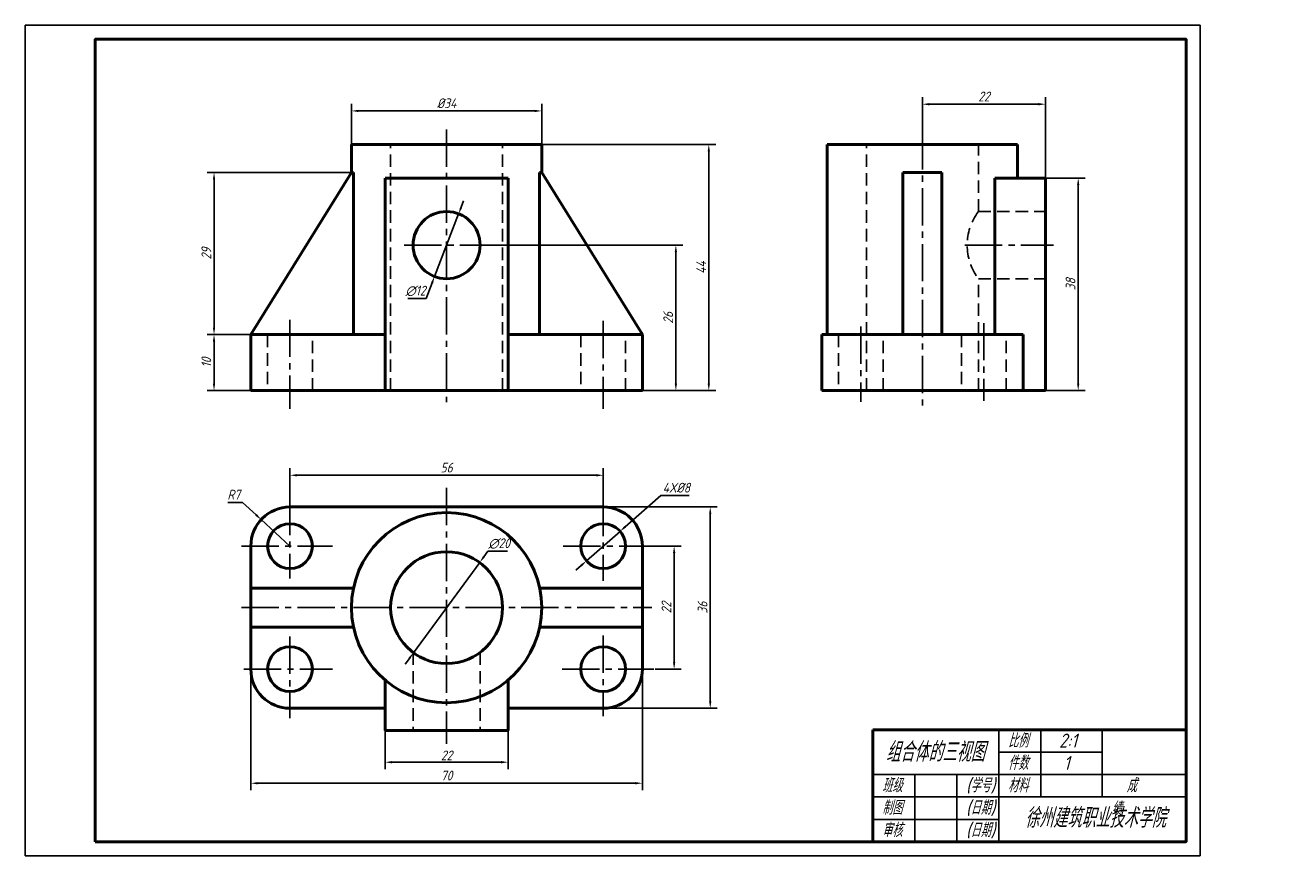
# Model space of a CAD drawing. Header units: millimetres. Extents: x 44 to 982, y 89 to 386.
# Tile 2 of 2: x 530 to 982, y 89 to 386. Entities that reach past the tile are written whole.
import ezdxf

# ---------------------------------------------------------------- set-up
doc = ezdxf.new("R2010")
doc.units = ezdxf.units.MM
doc.header["$LTSCALE"] = 0.7
doc.linetypes.add('CENTER2', pattern=[28.575, 19.05, -3.175, 3.175, -3.175])
doc.linetypes.add('DASHED2', pattern=[9.525, 6.35, -3.175])
for name, color, linetype in [('剖面线层', 7, 'Continuous'), ('尺寸层', 221, 'Continuous'), ('细实线层', 7, 'Continuous')]:
    doc.layers.add(name, color=color, linetype=linetype)
for name, color, linetype, lineweight in [('点画线层', 3, 'CENTER2', 25), ('粗实线层', 7, 'Continuous', 50), ('虚线层', 2, 'DASHED2', 25)]:
    doc.layers.add(name, color=color, linetype=linetype, lineweight=lineweight)
doc.styles.add('工程字体（斜）', font='gbeitc.shx', dxfattribs={"bigfont": 'gbcbig.shx'})
doc.styles.add('工程斜体', font='gbeitc.shx', dxfattribs={"bigfont": 'gbcbig.shx'})
doc.dimstyles.new('gb-2比1', dxfattribs={"dimtxt": 3.5, "dimasz": 2.5, "dimexe": 2.5, "dimexo": 0, "dimgap": 1, "dimtad": 1, "dimtoh": 1, "dimlfac": 0.5, "dimdsep": 46, "dimtxsty": '工程字体（斜）', "dimcen": 0, "dimadec": 0, "dimazin": 0, "dimtfac": 1, "dimtmove": 1, "dimatfit": 3, "dimfxl": 0, "dimarcsym": 0})

# ---------------------------------------------------------------- blocks, each defined once
blk = doc.blocks.new('*D79')
at = {"layer": 'Defpoints', "color": 0}
for p in [(128.62, 44.72), (172.62, 44.72), (172.62, 33.44)]:
    blk.add_point(p, dxfattribs=at)
at = {"layer": '尺寸层', "color": 0, "lineweight": -2}
for p, q in [((128.62, 44.72), (128.62, 30.94)), ((172.62, 44.72), (172.62, 30.94)), ((131.12, 33.44), (170.12, 33.44))]:
    blk.add_line(p, q, dxfattribs=at)
at = {"layer": '尺寸层', "color": 0}
for points in [[(131.12, 33.86), (131.12, 33.02), (128.62, 33.44)], [(170.12, 33.86), (170.12, 33.02), (172.62, 33.44)]]:
    blk.add_solid(points, dxfattribs=at)
at = {"layer": '尺寸层', "color": 0, "insert": (150.62, 35.87), "char_height": 3.5, "attachment_point": 5, "style": '工程字体（斜）'}
blk.add_mtext('22', dxfattribs=at)
blk = doc.blocks.new('*D80')
at = {"layer": 'Defpoints', "color": 0}
for p in [(80.62, 66.72), (220.62, 66.72), (220.62, 25.92)]:
    blk.add_point(p, dxfattribs=at)
at = {"layer": '尺寸层', "color": 0, "lineweight": -2}
for p, q in [((80.62, 66.72), (80.62, 23.42)), ((220.62, 66.72), (220.62, 23.42)), ((83.12, 25.92), (218.12, 25.92))]:
    blk.add_line(p, q, dxfattribs=at)
at = {"layer": '尺寸层', "color": 0}
for points in [[(83.12, 26.34), (83.12, 25.51), (80.62, 25.92)], [(218.12, 26.34), (218.12, 25.51), (220.62, 25.92)]]:
    blk.add_solid(points, dxfattribs=at)
at = {"layer": '尺寸层', "color": 0, "insert": (150.62, 28.67), "char_height": 3.5, "attachment_point": 5, "style": '工程字体（斜）'}
blk.add_mtext('70', dxfattribs=at)
blk = doc.blocks.new('*D81')
at = {"layer": 'Defpoints', "color": 0}
for p in [(206.62, 136.06), (94.62, 127.96), (206.62, 127.56)]:
    blk.add_point(p, dxfattribs=at)
at = {"layer": '尺寸层', "color": 0, "lineweight": -2}
for p, q in [((94.62, 127.96), (94.62, 138.56)), ((97.12, 136.06), (204.12, 136.06)), ((206.62, 127.56), (206.62, 138.56))]:
    blk.add_line(p, q, dxfattribs=at)
at = {"layer": '尺寸层', "color": 0}
for points in [[(97.12, 136.48), (97.12, 135.65), (94.62, 136.06)], [(204.12, 136.48), (204.12, 135.65), (206.62, 136.06)]]:
    blk.add_solid(points, dxfattribs=at)
at = {"layer": '尺寸层', "color": 0, "insert": (150.62, 138.81), "char_height": 3.5, "attachment_point": 5, "style": '工程字体（斜）'}
blk.add_mtext('56', dxfattribs=at)
blk = doc.blocks.new('*D82')
at = {"layer": 'Defpoints', "color": 0}
for p in [(225.17, 110.72), (225.17, 66.72), (231.98, 66.72)]:
    blk.add_point(p, dxfattribs=at)
at = {"layer": '尺寸层', "color": 0, "lineweight": -2}
for p, q in [((225.17, 110.72), (234.48, 110.72)), ((231.98, 108.22), (231.98, 69.22)), ((225.17, 66.72), (234.48, 66.72))]:
    blk.add_line(p, q, dxfattribs=at)
at = {"layer": '尺寸层', "color": 0}
for points in [[(231.56, 108.22), (232.4, 108.22), (231.98, 110.72)], [(231.56, 69.22), (232.4, 69.22), (231.98, 66.72)]]:
    blk.add_solid(points, dxfattribs=at)
at = {"layer": '尺寸层', "color": 0, "insert": (229.23, 88.72), "char_height": 3.5, "attachment_point": 5, "rotation": 90, "style": '工程字体（斜）'}
blk.add_mtext('22', dxfattribs=at)
blk = doc.blocks.new('*D83')
at = {"layer": 'Defpoints', "color": 0}
for p in [(206.62, 124.72), (244.88, 124.72), (206.62, 52.72)]:
    blk.add_point(p, dxfattribs=at)
at = {"layer": '尺寸层', "color": 0, "lineweight": -2}
for p, q in [((206.62, 124.72), (247.38, 124.72)), ((244.88, 55.22), (244.88, 122.22)), ((206.62, 52.72), (247.38, 52.72))]:
    blk.add_line(p, q, dxfattribs=at)
at = {"layer": '尺寸层', "color": 0}
for points in [[(244.47, 122.22), (245.3, 122.22), (244.88, 124.72)], [(244.47, 55.22), (245.3, 55.22), (244.88, 52.72)]]:
    blk.add_solid(points, dxfattribs=at)
at = {"layer": '尺寸层', "color": 0, "insert": (242.13, 88.72), "char_height": 3.5, "attachment_point": 5, "rotation": 90, "style": '工程字体（斜）'}
blk.add_mtext('36', dxfattribs=at)
blk = doc.blocks.new('*D84')
at = {"layer": 'Defpoints', "color": 0}
for p in [(67.47, 186.37), (80.62, 186.37), (80.62, 166.37)]:
    blk.add_point(p, dxfattribs=at)
at = {"layer": '尺寸层', "color": 0, "lineweight": -2}
for p, q in [((80.62, 186.37), (64.97, 186.37)), ((67.47, 168.87), (67.47, 183.87)), ((80.62, 166.37), (64.97, 166.37))]:
    blk.add_line(p, q, dxfattribs=at)
at = {"layer": '尺寸层', "color": 0}
for points in [[(67.06, 183.87), (67.89, 183.87), (67.47, 186.37)], [(67.06, 168.87), (67.89, 168.87), (67.47, 166.37)]]:
    blk.add_solid(points, dxfattribs=at)
at = {"layer": '尺寸层', "color": 0, "insert": (64.72, 176.37), "char_height": 3.5, "attachment_point": 5, "rotation": 90, "style": '工程字体（斜）'}
blk.add_mtext('10', dxfattribs=at)
blk = doc.blocks.new('*D85')
at = {"layer": 'Defpoints', "color": 0}
for p in [(167.08, 218.37), (232.6, 218.37), (220.62, 166.37)]:
    blk.add_point(p, dxfattribs=at)
at = {"layer": '尺寸层', "color": 0, "lineweight": -2}
for p, q in [((167.08, 218.37), (235.1, 218.37)), ((232.6, 168.87), (232.6, 215.87)), ((220.62, 166.37), (235.1, 166.37))]:
    blk.add_line(p, q, dxfattribs=at)
at = {"layer": '尺寸层', "color": 0}
for points in [[(232.18, 215.87), (233.01, 215.87), (232.6, 218.37)], [(232.18, 168.87), (233.01, 168.87), (232.6, 166.37)]]:
    blk.add_solid(points, dxfattribs=at)
at = {"layer": '尺寸层', "color": 0, "insert": (229.85, 192.37), "char_height": 3.5, "attachment_point": 5, "rotation": 90, "style": '工程字体（斜）'}
blk.add_mtext('26', dxfattribs=at)
blk = doc.blocks.new('*D86')
at = {"layer": 'Defpoints', "color": 0}
for p in [(184.62, 254.37), (244.37, 254.37), (235.1, 166.37)]:
    blk.add_point(p, dxfattribs=at)
at = {"layer": '尺寸层', "color": 0, "lineweight": -2}
for p, q in [((184.62, 254.37), (246.87, 254.37)), ((244.37, 168.87), (244.37, 251.87)), ((235.1, 166.37), (246.87, 166.37))]:
    blk.add_line(p, q, dxfattribs=at)
at = {"layer": '尺寸层', "color": 0}
for points in [[(243.95, 251.87), (244.78, 251.87), (244.37, 254.37)], [(243.95, 168.87), (244.78, 168.87), (244.37, 166.37)]]:
    blk.add_solid(points, dxfattribs=at)
at = {"layer": '尺寸层', "color": 0, "insert": (241.62, 210.37), "char_height": 3.5, "attachment_point": 5, "rotation": 90, "style": '工程字体（斜）'}
blk.add_mtext('44', dxfattribs=at)
blk = doc.blocks.new('*D87')
at = {"layer": 'Defpoints', "color": 0}
for p in [(116.62, 244.37), (67.47, 186.37), (80.62, 186.37)]:
    blk.add_point(p, dxfattribs=at)
at = {"layer": '尺寸层', "color": 0, "lineweight": -2}
for p, q in [((116.62, 244.37), (64.97, 244.37)), ((67.47, 241.87), (67.47, 188.87)), ((80.62, 186.37), (64.97, 186.37))]:
    blk.add_line(p, q, dxfattribs=at)
at = {"layer": '尺寸层', "color": 0}
for points in [[(67.06, 241.87), (67.89, 241.87), (67.47, 244.37)], [(67.06, 188.87), (67.89, 188.87), (67.47, 186.37)]]:
    blk.add_solid(points, dxfattribs=at)
at = {"layer": '尺寸层', "color": 0, "insert": (64.72, 215.37), "char_height": 3.5, "attachment_point": 5, "rotation": 90, "style": '工程字体（斜）'}
blk.add_mtext('29', dxfattribs=at)
blk = doc.blocks.new('*D88')
at = {"layer": 'Defpoints', "color": 0}
for p in [(364.74, 242.37), (364.74, 166.37), (376.44, 166.37)]:
    blk.add_point(p, dxfattribs=at)
at = {"layer": '尺寸层', "color": 0, "lineweight": -2}
for p, q in [((364.74, 242.37), (378.94, 242.37)), ((376.44, 239.87), (376.44, 168.87)), ((364.74, 166.37), (378.94, 166.37))]:
    blk.add_line(p, q, dxfattribs=at)
at = {"layer": '尺寸层', "color": 0}
for points in [[(376.02, 239.87), (376.85, 239.87), (376.44, 242.37)], [(376.02, 168.87), (376.85, 168.87), (376.44, 166.37)]]:
    blk.add_solid(points, dxfattribs=at)
at = {"layer": '尺寸层', "color": 0, "insert": (373.69, 204.37), "char_height": 3.5, "attachment_point": 5, "rotation": 90, "style": '工程字体（斜）'}
blk.add_mtext('38', dxfattribs=at)
blk = doc.blocks.new('*D89')
at = {"layer": 'Defpoints', "color": 0}
for p in [(320.74, 268.78), (320.74, 258.78), (364.74, 242.37)]:
    blk.add_point(p, dxfattribs=at)
at = {"layer": '尺寸层', "color": 0, "lineweight": -2}
for p, q in [((320.74, 258.78), (320.74, 271.28)), ((362.24, 268.78), (323.24, 268.78)), ((364.74, 242.37), (364.74, 271.28))]:
    blk.add_line(p, q, dxfattribs=at)
at = {"layer": '尺寸层', "color": 0}
for points in [[(323.24, 269.2), (323.24, 268.36), (320.74, 268.78)], [(362.24, 269.2), (362.24, 268.36), (364.74, 268.78)]]:
    blk.add_solid(points, dxfattribs=at)
at = {"layer": '尺寸层', "color": 0, "insert": (342.74, 271.53), "char_height": 3.5, "attachment_point": 5, "style": '工程字体（斜）'}
blk.add_mtext('22', dxfattribs=at)
blk = doc.blocks.new('*D90')
at = {"layer": 'Defpoints', "color": 0}
for p in [(84.33, 120.21), (94.62, 110.72)]:
    blk.add_point(p, dxfattribs=at)
at = {"layer": '尺寸层', "color": 0, "lineweight": -2}
for p, q in [((72.41, 126.38), (77.64, 126.38)), ((77.64, 126.38), (82.49, 121.91)), ((94.62, 110.72), (84.33, 120.21))]:
    blk.add_line(p, q, dxfattribs=at)
at = {"layer": '尺寸层', "color": 0}
blk.add_solid([(82.77, 122.21), (82.21, 121.6), (84.33, 120.21)], dxfattribs=at)
at = {"layer": '尺寸层', "color": 0, "insert": (74.52, 129.13), "char_height": 3.5, "attachment_point": 5, "style": '工程字体（斜）'}
blk.add_mtext('R7', dxfattribs=at)
blk = doc.blocks.new('*D91')
at = {"layer": 'Defpoints', "color": 0}
for p in [(212.63, 116.01), (200.62, 105.44)]:
    blk.add_point(p, dxfattribs=at)
at = {"layer": '尺寸层', "color": 0, "lineweight": -2}
for p, q in [((227.23, 128.87), (214.5, 117.66)), ((237.34, 128.87), (227.23, 128.87)), ((200.62, 105.44), (212.63, 116.01)), ((198.74, 103.79), (196.87, 102.13))]:
    blk.add_line(p, q, dxfattribs=at)
at = {"layer": '尺寸层', "color": 0}
for points in [[(214.23, 117.98), (214.78, 117.35), (212.63, 116.01)], [(198.47, 104.1), (199.02, 103.47), (200.62, 105.44)]]:
    blk.add_solid(points, dxfattribs=at)
at = {"layer": '尺寸层', "color": 0, "insert": (232.78, 131.62), "char_height": 3.5, "attachment_point": 5, "style": '工程字体（斜）'}
blk.add_mtext('4X%%c8', dxfattribs=at)
blk = doc.blocks.new('*D92')
at = {"layer": 'Defpoints', "color": 0}
for p in [(162.45, 104.85), (138.8, 72.6)]:
    blk.add_point(p, dxfattribs=at)
at = {"layer": '尺寸层', "color": 0, "lineweight": -2}
for p, q in [((165.41, 108.89), (163.93, 106.87)), ((172.38, 108.89), (165.41, 108.89)), ((138.8, 72.6), (162.45, 104.85)), ((137.32, 70.58), (135.84, 68.56))]:
    blk.add_line(p, q, dxfattribs=at)
at = {"layer": '尺寸层', "color": 0}
for points in [[(163.59, 107.12), (164.26, 106.62), (162.45, 104.85)], [(136.98, 70.83), (137.65, 70.33), (138.8, 72.6)]]:
    blk.add_solid(points, dxfattribs=at)
at = {"layer": '尺寸层', "color": 0, "insert": (169.4, 111.64), "char_height": 3.5, "attachment_point": 5, "style": '工程字体（斜）'}
blk.add_mtext('∅20', dxfattribs=at)
blk = doc.blocks.new('*D93')
at = {"layer": 'Defpoints', "color": 0}
for p in [(184.62, 266.37), (116.62, 254.37), (184.62, 254.37)]:
    blk.add_point(p, dxfattribs=at)
at = {"layer": '尺寸层', "color": 0, "lineweight": -2}
for p, q in [((116.62, 254.37), (116.62, 268.87)), ((184.62, 254.37), (184.62, 268.87)), ((119.12, 266.37), (182.12, 266.37))]:
    blk.add_line(p, q, dxfattribs=at)
at = {"layer": '尺寸层', "color": 0}
for points in [[(119.12, 266.79), (119.12, 265.96), (116.62, 266.37)], [(182.12, 266.79), (182.12, 265.96), (184.62, 266.37)]]:
    blk.add_solid(points, dxfattribs=at)
at = {"layer": '尺寸层', "color": 0, "insert": (150.62, 269.12), "char_height": 3.5, "attachment_point": 5, "style": '工程字体（斜）'}
blk.add_mtext('%%c34', dxfattribs=at)
blk = doc.blocks.new('*D94')
at = {"layer": 'Defpoints', "color": 0}
for p in [(154.93, 229.58), (146.32, 207.17)]:
    blk.add_point(p, dxfattribs=at)
at = {"layer": '尺寸层', "color": 0, "lineweight": -2}
for p, q in [((155.82, 231.91), (156.72, 234.24)), ((154.93, 229.58), (146.32, 207.17)), ((143.27, 199.24), (145.42, 204.84)), ((136.73, 199.24), (143.27, 199.24))]:
    blk.add_line(p, q, dxfattribs=at)
at = {"layer": '尺寸层', "color": 0}
for points in [[(155.43, 232.06), (156.21, 231.76), (154.93, 229.58)], [(145.03, 204.99), (145.81, 204.69), (146.32, 207.17)]]:
    blk.add_solid(points, dxfattribs=at)
at = {"layer": '尺寸层', "color": 0, "insert": (139.5, 201.99), "char_height": 3.5, "attachment_point": 5, "style": '工程字体（斜）'}
blk.add_mtext('∅12', dxfattribs=at)
blk = doc.blocks.new('答案06-07-2')
at = {"layer": '剖面线层', "color": 7, "ltscale": 0.5}
for p, q in [((385, 37), (348.027, 37)), ((415, 29), (303.027, 29)), ((415, 21), (303.027, 21)), ((348.027, 13), (303.027, 13))]:
    blk.add_line(p, q, dxfattribs=at)
at = {"layer": '点画线层', "color": 7}
for p, q in [((150.623, 259.735), (150.623, 162.248)), ((320.737, 258.782), (320.737, 160.588)), ((135.406, 218.374), (167.078, 218.374)), ((335.957, 218.374), (367.639, 218.374)), ((94.623, 191.713), (94.623, 159.816)), ((206.623, 191.264), (206.623, 159.816)), ((342.737, 190.51), (342.737, 162.638)), ((298.737, 189.258), (298.737, 162.325)), ((150.623, 131.564), (150.623, 39.963)), ((94.623, 127.963), (94.623, 99.154)), ((206.623, 127.563), (206.623, 98.354)), ((77.329, 110.725), (109.783, 110.725)), ((192.318, 110.725), (225.172, 110.725)), ((77.329, 88.725), (223.97, 88.725)), ((94.623, 78.348), (94.623, 49.139)), ((206.623, 78.748), (206.623, 49.939)), ((78.131, 66.725), (109.783, 66.725)), ((191.918, 66.725), (224.772, 66.725))]:
    blk.add_line(p, q, dxfattribs=at)
at = {"layer": '粗实线层', "color": 7}
for p, q in [((116.623, 244.374), (116.623, 254.374)), ((116.623, 254.374), (184.623, 254.374)), ((184.623, 244.374), (184.623, 254.374)), ((286.737, 186.374), (286.737, 254.374)), ((286.737, 254.374), (354.737, 254.374)), ((354.737, 254.374), (354.737, 242.374)), ((116.623, 244.374), (80.623, 186.374)), ((117.352, 244.374), (116.623, 244.374)), ((117.352, 186.374), (117.352, 244.374)), ((183.895, 186.374), (183.895, 244.374)), ((183.895, 244.374), (184.623, 244.374)), ((184.623, 244.374), (220.623, 186.374)), ((327.737, 244.374), (313.737, 244.374)), ((313.737, 244.374), (313.737, 186.374)), ((327.737, 186.374), (327.737, 244.374)), ((128.623, 166.374), (128.623, 242.374)), ((128.623, 242.374), (172.623, 242.374)), ((172.623, 242.374), (172.623, 166.374)), ((346.66, 186.374), (346.66, 242.374)), ((346.66, 242.374), (354.737, 242.374)), ((354.737, 242.374), (364.737, 242.374)), ((364.737, 242.374), (364.737, 166.374)), ((80.623, 186.374), (80.623, 166.374)), ((128.623, 186.374), (80.623, 186.374)), ((220.623, 186.374), (172.623, 186.374)), ((220.623, 166.374), (220.623, 186.374)), ((284.737, 166.374), (284.737, 186.374)), ((356.737, 186.374), (284.737, 186.374)), ((313.737, 186.374), (327.737, 186.374)), ((356.737, 166.374), (356.737, 186.374)), ((80.623, 166.374), (220.623, 166.374)), ((172.623, 166.374), (128.623, 166.374)), ((284.737, 166.374), (356.737, 166.374)), ((364.737, 166.374), (356.737, 166.374)), ((94.623, 124.725), (206.623, 124.725)), ((80.623, 66.725), (80.623, 110.725)), ((220.623, 110.725), (220.623, 66.725)), ((80.623, 95.725), (117.352, 95.725)), ((220.623, 95.725), (183.895, 95.725)), ((80.623, 81.725), (117.352, 81.725)), ((220.623, 81.725), (183.895, 81.725)), ((128.623, 62.802), (128.623, 44.725)), ((172.623, 44.725), (172.623, 62.802)), ((128.623, 52.725), (94.623, 52.725)), ((206.623, 52.725), (172.623, 52.725)), ((128.623, 44.725), (172.623, 44.725))]:
    blk.add_line(p, q, dxfattribs=at)
at = {"layer": '粗实线层', "color": 7, "ltscale": 0.5}
for p in [(303.027, 5), (415, 45)]:
    blk.add_line(p, (303.027, 45), dxfattribs=at)
at = {"layer": '粗实线层', "color": 7}
blk.add_lwpolyline([(25, 5), (415, 5), (415, 292), (25, 292)], close=True, dxfattribs=at)
for centre, radius in [((150.623, 218.374), 12), ((150.623, 88.725), 34), ((94.623, 110.725), 8), ((206.623, 110.725), 8), ((150.623, 88.725), 20), ((94.623, 66.725), 8), ((206.623, 66.725), 8)]:
    blk.add_circle(centre, radius, dxfattribs=at)
for centre, start, end in [((94.623, 110.725), 90, 180), ((206.623, 110.725), 0, 90), ((94.623, 66.725), 180, 270), ((206.623, 66.725), 270, 0)]:
    blk.add_arc(centre, 14, start, end, dxfattribs=at)
at = {"layer": '细实线层', "color": 7, "ltscale": 0.5}
for p, q in [((348.027, 5), (348.027, 45)), ((363.027, 21), (363.027, 45)), ((385, 21), (385, 45)), ((318.027, 5), (318.027, 29)), ((333.027, 5), (333.027, 29))]:
    blk.add_line(p, q, dxfattribs=at)
at = {"layer": '细实线层', "color": 7}
blk.add_lwpolyline([(0, 0), (420, 0), (420, 297), (0, 297)], close=True, dxfattribs=at)
at = {"layer": '虚线层', "color": 7}
for p, q in [((130.623, 166.374), (130.623, 254.374)), ((170.623, 166.374), (170.623, 254.374)), ((300.737, 166.374), (300.737, 254.374)), ((340.737, 230.374), (340.737, 254.374)), ((340.737, 230.374), (364.737, 230.374)), ((340.737, 166.374), (340.737, 206.374)), ((340.737, 206.374), (364.737, 206.374)), ((86.623, 186.374), (86.623, 166.374)), ((102.623, 166.374), (102.623, 186.374)), ((198.623, 186.374), (198.623, 166.374)), ((214.623, 166.374), (214.623, 186.374)), ((290.737, 186.374), (290.737, 166.374)), ((306.737, 166.374), (306.737, 186.374)), ((334.737, 186.374), (334.737, 166.374)), ((350.737, 166.374), (350.737, 186.374)), ((138.623, 72.725), (138.623, 44.725)), ((162.623, 72.725), (162.623, 44.725))]:
    blk.add_line(p, q, dxfattribs=at)
blk.add_arc((356.737, 218.374), 20, 143.1301, 216.8699, dxfattribs=at)
at = {"layer": '细实线层', "color": 7, "attachment_point": 1, "style": '工程斜体'}
for s, insert, char_height, width in [('组合体的三视图', (307.65, 40.616), 7, 56.17155), ('比例', (351.326, 43.673), 5, 7.01829), ('2:1', (369.609, 43.673), 5, 7.01829), ('件数', (351.326, 35.673), 5, 7.01829), ('1', (371.251, 35.673), 5, 7.01829), ('班级', (306.326, 27.673), 5, 7.01829), ('(学号)', (336.326, 27.673), 5, 11.27531), ('材料', (351.326, 27.673), 5, 7.01829), ('  成   绩', (388.299, 27.673), 5, 16.32182), ('制图', (306.326, 19.673), 5, 7.01829), ('(日期)', (336.326, 19.673), 5, 11.55911), ('徐州建筑职业技术学院', (357.307, 17.034), 7, 53.9686), ('审核', (306.326, 11.673), 5, 7.01829), ('(日期)', (336.326, 11.673), 5, 11.70088)]:
    blk.add_mtext(s, dxfattribs=dict(at, insert=insert, char_height=char_height, width=width))
at = {"layer": '尺寸层', "color": 7}
for base, p1, p2, picture, middle in [((320.737, 268.78), (364.737, 242.374), (320.737, 258.782), '*D89', (342.737, 271.53)), ((206.623, 136.063), (94.623, 127.963), (206.623, 127.563), '*D81', (150.623, 138.813)), ((220.623, 25.924), (80.623, 66.725), (220.623, 66.725), '*D80', (150.623, 28.674))]:
    dim = blk.add_linear_dim(base=base, p1=p1, p2=p2, dimstyle='gb-2比1', dxfattribs=at)
    dim.commit()
    dim.dimension.update_dxf_attribs({"geometry": picture, "text_midpoint": middle})
dim = blk.add_linear_dim(base=(184.623, 266.375), p1=(116.623, 254.374), p2=(184.623, 254.374), text='%%c34', dimstyle='gb-2比1', dxfattribs=at)
dim.commit()
dim.dimension.update_dxf_attribs({"geometry": '*D93', "text_midpoint": (150.623, 269.125)})
for base, p1, p2, picture, middle in [((244.367, 254.374), (235.096, 166.374), (184.623, 254.374), '*D86', (241.617, 210.374)), ((67.472, 186.374), (116.623, 244.374), (80.623, 186.374), '*D87', (64.722, 215.374)), ((376.435, 166.374), (364.737, 242.374), (364.737, 166.374), '*D88', (373.685, 204.374)), ((232.596, 218.374), (220.623, 166.374), (167.078, 218.374), '*D85', (229.846, 192.374)), ((67.472, 186.374), (80.623, 166.374), (80.623, 186.374), '*D84', (64.722, 176.374)), ((244.883, 124.725), (206.623, 52.725), (206.623, 124.725), '*D83', (242.133, 88.725)), ((231.98, 66.725), (225.172, 110.725), (225.172, 66.725), '*D82', (229.23, 88.725))]:
    dim = blk.add_linear_dim(base=base, p1=p1, p2=p2, angle=90, dimstyle='gb-2比1', dxfattribs=at)
    dim.commit()
    dim.dimension.update_dxf_attribs({"geometry": picture, "text_midpoint": middle})
for p1, p2, picture, middle in [((154.926, 229.576), (146.32, 207.172), '*D94', (139.501, 201.988)), ((138.797, 72.596), (162.449, 104.854), '*D92', (169.395, 111.636))]:
    dim = blk.add_diameter_dim_2p(p1=p1, p2=p2, dimstyle='gb-2比1', dxfattribs=at)
    dim.commit()
    dim.dimension.update_dxf_attribs({"geometry": picture, "text_midpoint": middle})
dim = blk.add_radius_dim(center=(94.623, 110.725), mpoint=(84.33, 120.214), dimstyle='gb-2比1', dxfattribs=at)
dim.commit()
dim.dimension.update_dxf_attribs({"geometry": '*D90', "text_midpoint": (77.639, 126.381), "dimtype": 164})
dim = blk.add_diameter_dim_2p(p1=(200.619, 105.437), p2=(212.627, 116.012), text='4X%%c8', dimstyle='gb-2比1', dxfattribs=at)
dim.commit()
dim.dimension.update_dxf_attribs({"geometry": '*D91', "text_midpoint": (227.227, 128.869), "dimtype": 163})
dim = blk.add_linear_dim(base=(172.623, 33.439), p1=(128.623, 44.725), p2=(172.623, 44.725), dimstyle='gb-2比1', dxfattribs=at)
dim.commit()
dim.dimension.update_dxf_attribs({"geometry": '*D79', "text_midpoint": (150.623, 33.122), "dimtype": 160})

msp = doc.modelspace()

# ---------------------------------------------------------------- block references
at = {"layer": '尺寸层'}
msp.add_blockref('答案06-07-2', (529.76, 88.96), dxfattribs=at)

doc.saveas('drawing.dxf')
